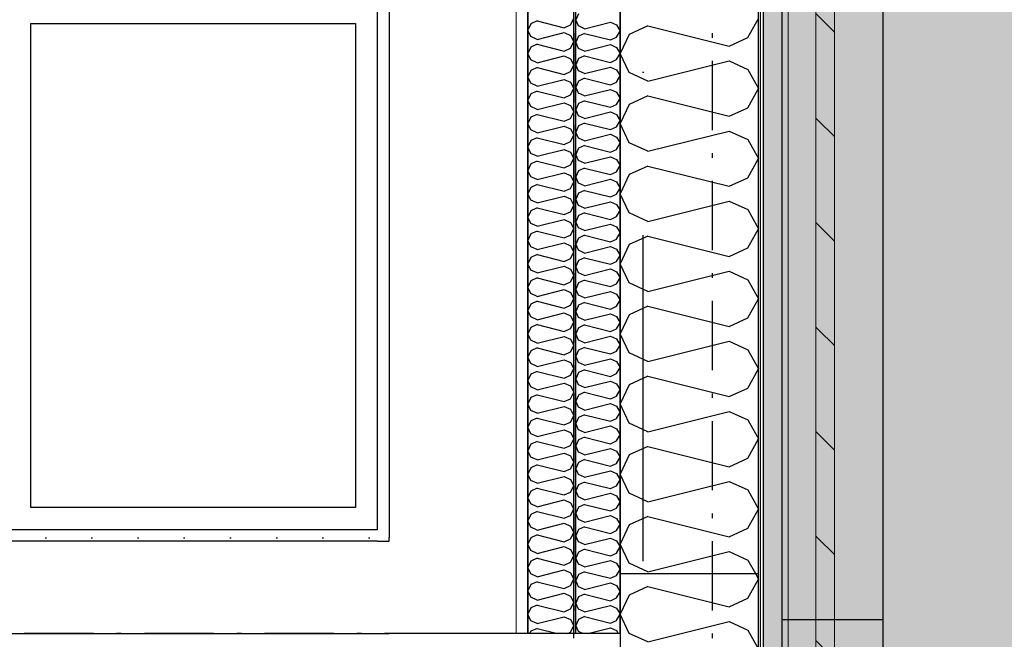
# Model space of a CAD drawing. Header units: millimetres. Extents: x -173281 to 144469, y -85977 to 83288.
# Tile 192 of 256: x -62128 to -61062, y -29468 to -28797. Entities that reach past the tile are written whole.
import ezdxf
from ezdxf.enums import TextEntityAlignment as Align

# ---------------------------------------------------------------- set-up
doc = ezdxf.new("R2010")
doc.units = ezdxf.units.MM
doc.header["$LTSCALE"] = 0.5
doc.header["$MEASUREMENT"] = 0
for name, pattern in [('Akselinje', [1500, 1000, -200, 100, -200]), ('Over snittplan', [260, 150, -50, 10, -50]), ('PLINE', [0]), ('Prikk & stiplet', [1340.555525, 705.555534, -352.777767, 0, -282.222223])]:
    doc.linetypes.add(name, pattern=pattern)
for name, color, linetype in [('223- Bjelker', 7, 'Continuous'), ('232- Ikke-bærende yttervegger', 7, 'Continuous'), ('232- Ikke-bærende yttervegger (Skravur)', 7, 'Continuous'), ('232- Ikke-bærende yttervegger (Skravur)(Nye konstruksjoner)', 7, 'Continuous'), ('232- Ikke-bærende yttervegger(Nye konstruksjoner)', 7, 'Continuous'), ('235- Utvendig kledning og overflate (Skravur)(Nye konstruksjoner)', 7, 'Continuous'), ('24-- Innervegger (Skravur)(Nye konstruksjoner)', 7, 'Continuous'), ('24-- Innervegger(Nye konstruksjoner)', 7, 'Continuous'), ('242- Ikke-bærende innervegger (Skravur)(Nye konstruksjoner)', 7, 'Continuous'), ('242- Ikke-bærende innervegger(Nye konstruksjoner)', 7, 'Continuous'), ('252- Gulv på grunn_ bunnplate', 7, 'Continuous'), ('256- Faste himlinger og overflatebehandling(Nye konstruksjoner)', 7, 'Continuous'), ('257- Systemhimlinger(Nye konstruksjoner)', 7, 'Continuous'), ('82-- Modullinjer', 7, 'Continuous'), ('862- M___Nettoareal(Nye konstruksjoner)', 7, 'Continuous'), ('862- M___Nettoareal(Polylinje)(Nye konstruksjoner)', 7, 'Continuous'), ('862- M___Nettoareal(Tekst)(Nye konstruksjoner)', 7, 'Continuous')]:
    doc.layers.add(name, color=color, linetype=linetype)
doc.layers.add('235- Utvendig kledning og overflate(Nye konstruksjoner)', color=7, linetype='Continuous', lineweight=0)
doc.layers.add('236- Innvendig kledning og overflate(Nye konstruksjoner)', color=7, linetype='Continuous', lineweight=0)
doc.styles.add('GENERATED_STYLE_1', font='arial.ttf')
doc.styles.add('GENERATED_STYLE_2', font='arial.ttf')
pattern_1 = [(180, (0, 0), (0, 86.60254), [0, -50]), (180, (-25, -43.3), (0, 86.60254), [0, -50])]
pattern_2 = [(270, (0, 0), (86.60254, 0), [0, -50]), (270, (43.3, -25), (86.60254, 0), [0, -50])]

# ---------------------------------------------------------------- blocks, each defined once
blk = doc.blocks.new('UUWC_A-132_42', base_point=(-63280.8, -28588.7))
at = {"layer": '862- M___Nettoareal(Polylinje)(Nye konstruksjoner)', "linetype": 'PLINE', "flags": 128}
blk.add_lwpolyline([(-61740.7, -29349.4), (-61740.7, -27029.4), (-64022.4, -27029.4), (-64915.7, -28076.5), (-64915.7, -29349.4)], close=True, dxfattribs=at)
at = {"layer": '862- M___Nettoareal(Tekst)(Nye konstruksjoner)', "style": 'GENERATED_STYLE_1'}
for tag, height, p in [('DUMMY_862', 150, (-63477.2, -28341.4)), ('ROOM_NAME', 150, (-63477.2, -29015.5)), ('DUMMY_861', 100, (-63634.4, -28615.3)), ('ceilingHeightCode', 100, (-63084.4, -29004.1)), ('ROOM_NUMBER', 100, (-63634.4, -29004.1)), ('DUMMY_863', 100, (-63241.5, -28981.2))]:
    blk.add_attdef(tag, text='', height=height, rotation=90, dxfattribs=at).set_placement(p, align=Align.TOP_LEFT)
blk = doc.blocks.new('*X414')
at = {"layer": '232- Ikke-bærende yttervegger (Skravur)', "linetype": 'PLINE'}
for p, q in [((-61331.6, -29396.9), (-61328.2, -29403.1)), ((-61339.7, -29423.8), (-61328.2, -29403.1)), ((-61468.4, -29420.3), (-61478.2, -29441)), ((-61448, -29411.1), (-61468.4, -29420.3)), ((-61448, -29411.1), (-61360, -29433.1)), ((-61360, -29433.1), (-61339.7, -29423.8)), ((-61468.4, -29461.8), (-61478.2, -29441)), ((-61448, -29471), (-61360, -29449)), ((-61360, -29449), (-61339.7, -29458.3)), ((-61448, -29471), (-61468.4, -29461.8)), ((-61339.7, -29458.3), (-61328.2, -29479)), ((-61338.2, -29496.9), (-61328.2, -29479)), ((-61448, -29487), (-61468.4, -29496.2)), ((-61448, -29487), (-61408.1, -29496.9)), ((-61468.4, -29496.2), (-61468.7, -29496.9))]:
    blk.add_line(p, q, dxfattribs=at)
blk = doc.blocks.new('*X829')
at = {"layer": '232- Ikke-bærende yttervegger (Skravur)(Nye konstruksjoner)', "linetype": 'PLINE'}
for p, q in [((-61523, -28791), (-61526.2, -28797.6)), ((-61523, -28804.2), (-61526.2, -28797.6)), ((-61516.5, -28807.2), (-61488.4, -28800.1)), ((-61488.4, -28800.1), (-61481.9, -28803.1)), ((-61516.5, -28807.2), (-61523, -28804.2)), ((-61516.5, -28812.3), (-61523, -28815.2)), ((-61516.5, -28812.3), (-61488.4, -28819.3)), ((-61481.9, -28803.1), (-61478.2, -28809.7)), ((-61481.9, -28816.4), (-61478.2, -28809.7)), ((-61523, -28815.2), (-61526.2, -28821.9)), ((-61523, -28828.5), (-61526.2, -28821.9)), ((-61488.4, -28819.3), (-61481.9, -28816.4)), ((-61516.5, -28831.5), (-61523, -28828.5)), ((-61516.5, -28831.5), (-61488.4, -28824.4)), ((-61488.4, -28824.4), (-61481.9, -28827.4)), ((-61481.9, -28827.4), (-61478.2, -28834)), ((-61481.9, -28840.6), (-61478.2, -28834)), ((-61523, -28839.5), (-61526.2, -28846.2)), ((-61516.5, -28836.6), (-61523, -28839.5)), ((-61516.5, -28836.6), (-61488.4, -28843.6)), ((-61488.4, -28843.6), (-61481.9, -28840.6)), ((-61523, -28852.8), (-61526.2, -28846.2)), ((-61516.5, -28855.7), (-61523, -28852.8)), ((-61516.5, -28855.7), (-61488.4, -28848.7)), ((-61488.4, -28848.7), (-61481.9, -28851.7)), ((-61481.9, -28851.7), (-61478.2, -28858.3)), ((-61523, -28863.8), (-61526.2, -28870.4)), ((-61516.5, -28860.8), (-61523, -28863.8)), ((-61516.5, -28860.8), (-61488.4, -28867.9)), ((-61488.4, -28867.9), (-61481.9, -28864.9)), ((-61481.9, -28864.9), (-61478.2, -28858.3)), ((-61523, -28877.1), (-61526.2, -28870.4)), ((-61516.5, -28880), (-61523, -28877.1)), ((-61516.5, -28880), (-61488.4, -28873)), ((-61488.4, -28873), (-61481.9, -28875.9)), ((-61481.9, -28875.9), (-61478.2, -28882.6)), ((-61516.5, -28885.1), (-61523, -28888.1)), ((-61516.5, -28885.1), (-61488.4, -28892.2)), ((-61481.9, -28889.2), (-61478.2, -28882.6)), ((-61523, -28888.1), (-61526.2, -28894.7)), ((-61523, -28901.3), (-61526.2, -28894.7)), ((-61516.5, -28904.3), (-61488.4, -28897.3)), ((-61488.4, -28892.2), (-61481.9, -28889.2)), ((-61488.4, -28897.3), (-61481.9, -28900.2)), ((-61516.5, -28904.3), (-61523, -28901.3)), ((-61481.9, -28900.2), (-61478.2, -28906.9)), ((-61481.9, -28913.5), (-61478.2, -28906.9)), ((-61523, -28912.4), (-61526.2, -28919)), ((-61523, -28925.6), (-61526.2, -28919)), ((-61516.5, -28909.4), (-61523, -28912.4)), ((-61516.5, -28909.4), (-61488.4, -28916.4)), ((-61488.4, -28916.4), (-61481.9, -28913.5)), ((-61516.5, -28928.6), (-61523, -28925.6)), ((-61516.5, -28928.6), (-61488.4, -28921.5)), ((-61488.4, -28921.5), (-61481.9, -28924.5)), ((-61481.9, -28924.5), (-61478.2, -28931.1)), ((-61523, -28936.6), (-61526.2, -28943.3)), ((-61516.5, -28933.7), (-61523, -28936.6)), ((-61516.5, -28933.7), (-61488.4, -28940.7)), ((-61488.4, -28940.7), (-61481.9, -28937.8)), ((-61481.9, -28937.8), (-61478.2, -28931.1)), ((-61523, -28949.9), (-61526.2, -28943.3)), ((-61516.5, -28952.9), (-61523, -28949.9)), ((-61516.5, -28952.9), (-61488.4, -28945.8)), ((-61488.4, -28945.8), (-61481.9, -28948.8)), ((-61481.9, -28948.8), (-61478.2, -28955.4)), ((-61523, -28960.9), (-61526.2, -28967.6)), ((-61516.5, -28958), (-61523, -28960.9)), ((-61516.5, -28958), (-61488.4, -28965)), ((-61488.4, -28965), (-61481.9, -28962)), ((-61481.9, -28962), (-61478.2, -28955.4)), ((-61523, -28974.2), (-61526.2, -28967.6)), ((-61516.5, -28977.1), (-61488.4, -28970.1)), ((-61488.4, -28970.1), (-61481.9, -28973.1)), ((-61481.9, -28973.1), (-61478.2, -28979.7)), ((-61516.5, -28977.1), (-61523, -28974.2)), ((-61516.5, -28982.2), (-61523, -28985.2)), ((-61516.5, -28982.2), (-61488.4, -28989.3)), ((-61481.9, -28986.3), (-61478.2, -28979.7)), ((-61523, -28985.2), (-61526.2, -28991.8)), ((-61523, -28998.5), (-61526.2, -28991.8)), ((-61516.5, -29001.4), (-61488.4, -28994.4)), ((-61488.4, -28989.3), (-61481.9, -28986.3)), ((-61488.4, -28994.4), (-61481.9, -28997.3)), ((-61516.5, -29001.4), (-61523, -28998.5)), ((-61481.9, -28997.3), (-61478.2, -29004)), ((-61481.9, -29010.6), (-61478.2, -29004)), ((-61523, -29009.5), (-61526.2, -29016.1)), ((-61516.5, -29006.5), (-61523, -29009.5)), ((-61516.5, -29006.5), (-61488.4, -29013.6)), ((-61488.4, -29013.6), (-61481.9, -29010.6)), ((-61523, -29022.8), (-61526.2, -29016.1)), ((-61516.5, -29025.7), (-61523, -29022.8)), ((-61516.5, -29025.7), (-61488.4, -29018.7)), ((-61488.4, -29018.7), (-61481.9, -29021.6)), ((-61481.9, -29021.6), (-61478.2, -29028.3)), ((-61523, -29033.8), (-61526.2, -29040.4)), ((-61516.5, -29030.8), (-61523, -29033.8)), ((-61516.5, -29030.8), (-61488.4, -29037.9)), ((-61488.4, -29037.9), (-61481.9, -29034.9)), ((-61481.9, -29034.9), (-61478.2, -29028.3)), ((-61523, -29047), (-61526.2, -29040.4)), ((-61516.5, -29050), (-61523, -29047)), ((-61516.5, -29050), (-61488.4, -29043)), ((-61488.4, -29043), (-61481.9, -29045.9)), ((-61481.9, -29045.9), (-61478.2, -29052.5)), ((-61523, -29058.1), (-61526.2, -29064.7)), ((-61516.5, -29055.1), (-61523, -29058.1)), ((-61516.5, -29055.1), (-61488.4, -29062.1)), ((-61481.9, -29059.2), (-61478.2, -29052.5)), ((-61523, -29071.3), (-61526.2, -29064.7)), ((-61516.5, -29074.3), (-61488.4, -29067.2)), ((-61488.4, -29062.1), (-61481.9, -29059.2)), ((-61488.4, -29067.2), (-61481.9, -29070.2)), ((-61516.5, -29074.3), (-61523, -29071.3)), ((-61516.5, -29079.4), (-61523, -29082.3)), ((-61516.5, -29079.4), (-61488.4, -29086.4)), ((-61481.9, -29070.2), (-61478.2, -29076.8)), ((-61481.9, -29083.5), (-61478.2, -29076.8)), ((-61523, -29082.3), (-61526.2, -29089)), ((-61523, -29095.6), (-61526.2, -29089)), ((-61488.4, -29086.4), (-61481.9, -29083.5)), ((-61516.5, -29098.6), (-61523, -29095.6)), ((-61516.5, -29098.6), (-61488.4, -29091.5)), ((-61488.4, -29091.5), (-61481.9, -29094.5)), ((-61481.9, -29094.5), (-61478.2, -29101.1)), ((-61481.9, -29107.7), (-61478.2, -29101.1)), ((-61523, -29106.6), (-61526.2, -29113.2)), ((-61516.5, -29103.7), (-61523, -29106.6)), ((-61516.5, -29103.7), (-61488.4, -29110.7)), ((-61488.4, -29110.7), (-61481.9, -29107.7)), ((-61523, -29119.9), (-61526.2, -29113.2)), ((-61516.5, -29122.8), (-61523, -29119.9)), ((-61516.5, -29122.8), (-61488.4, -29115.8)), ((-61488.4, -29115.8), (-61481.9, -29118.8)), ((-61481.9, -29118.8), (-61478.2, -29125.4)), ((-61523, -29130.9), (-61526.2, -29137.5)), ((-61516.5, -29127.9), (-61523, -29130.9)), ((-61516.5, -29127.9), (-61488.4, -29135)), ((-61488.4, -29135), (-61481.9, -29132)), ((-61481.9, -29132), (-61478.2, -29125.4)), ((-61523, -29144.2), (-61526.2, -29137.5)), ((-61516.5, -29147.1), (-61488.4, -29140.1)), ((-61488.4, -29140.1), (-61481.9, -29143)), ((-61481.9, -29143), (-61478.2, -29149.7)), ((-61516.5, -29147.1), (-61523, -29144.2)), ((-61516.5, -29152.2), (-61523, -29155.2)), ((-61516.5, -29152.2), (-61488.4, -29159.3)), ((-61481.9, -29156.3), (-61478.2, -29149.7)), ((-61523, -29155.2), (-61526.2, -29161.8)), ((-61523, -29168.4), (-61526.2, -29161.8)), ((-61516.5, -29171.4), (-61488.4, -29164.4)), ((-61488.4, -29159.3), (-61481.9, -29156.3)), ((-61488.4, -29164.4), (-61481.9, -29167.3)), ((-61516.5, -29171.4), (-61523, -29168.4)), ((-61481.9, -29167.3), (-61478.2, -29173.9)), ((-61481.9, -29180.6), (-61478.2, -29173.9)), ((-61523, -29179.5), (-61526.2, -29186.1)), ((-61523, -29192.7), (-61526.2, -29186.1)), ((-61516.5, -29176.5), (-61523, -29179.5)), ((-61516.5, -29176.5), (-61488.4, -29183.5)), ((-61488.4, -29183.5), (-61481.9, -29180.6)), ((-61516.5, -29195.7), (-61523, -29192.7)), ((-61516.5, -29195.7), (-61488.4, -29188.6)), ((-61488.4, -29188.6), (-61481.9, -29191.6)), ((-61481.9, -29191.6), (-61478.2, -29198.2)), ((-61523, -29203.7), (-61526.2, -29210.4)), ((-61516.5, -29200.8), (-61523, -29203.7)), ((-61516.5, -29200.8), (-61488.4, -29207.8)), ((-61488.4, -29207.8), (-61481.9, -29204.9)), ((-61481.9, -29204.9), (-61478.2, -29198.2)), ((-61523, -29217), (-61526.2, -29210.4)), ((-61516.5, -29220), (-61523, -29217)), ((-61516.5, -29220), (-61488.4, -29212.9)), ((-61488.4, -29212.9), (-61481.9, -29215.9)), ((-61481.9, -29215.9), (-61478.2, -29222.5)), ((-61523, -29228), (-61526.2, -29234.7)), ((-61516.5, -29225.1), (-61523, -29228)), ((-61516.5, -29225.1), (-61488.4, -29232.1)), ((-61488.4, -29232.1), (-61481.9, -29229.1)), ((-61481.9, -29229.1), (-61478.2, -29222.5)), ((-61523, -29241.3), (-61526.2, -29234.7)), ((-61516.5, -29244.2), (-61488.4, -29237.2)), ((-61488.4, -29237.2), (-61481.9, -29240.2)), ((-61516.5, -29244.2), (-61523, -29241.3)), ((-61516.5, -29249.3), (-61523, -29252.3)), ((-61516.5, -29249.3), (-61488.4, -29256.4)), ((-61481.9, -29240.2), (-61478.2, -29246.8)), ((-61481.9, -29253.4), (-61478.2, -29246.8)), ((-61523, -29252.3), (-61526.2, -29258.9)), ((-61523, -29265.6), (-61526.2, -29258.9)), ((-61488.4, -29256.4), (-61481.9, -29253.4)), ((-61516.5, -29268.5), (-61523, -29265.6)), ((-61516.5, -29268.5), (-61488.4, -29261.5)), ((-61488.4, -29261.5), (-61481.9, -29264.4)), ((-61481.9, -29264.4), (-61478.2, -29271.1)), ((-61481.9, -29277.7), (-61478.2, -29271.1)), ((-61523, -29276.6), (-61526.2, -29283.2)), ((-61516.5, -29273.6), (-61523, -29276.6)), ((-61516.5, -29273.6), (-61488.4, -29280.7)), ((-61488.4, -29280.7), (-61481.9, -29277.7)), ((-61523, -29289.8), (-61526.2, -29283.2)), ((-61516.5, -29292.8), (-61523, -29289.8)), ((-61516.5, -29292.8), (-61488.4, -29285.8)), ((-61488.4, -29285.8), (-61481.9, -29288.7)), ((-61481.9, -29288.7), (-61478.2, -29295.4)), ((-61523, -29300.9), (-61526.2, -29307.5)), ((-61516.5, -29297.9), (-61523, -29300.9)), ((-61516.5, -29297.9), (-61488.4, -29304.9)), ((-61488.4, -29304.9), (-61481.9, -29302)), ((-61481.9, -29302), (-61478.2, -29295.4)), ((-61523, -29314.1), (-61526.2, -29307.5)), ((-61516.5, -29317.1), (-61523, -29314.1)), ((-61516.5, -29317.1), (-61488.4, -29310)), ((-61488.4, -29310), (-61481.9, -29313)), ((-61481.9, -29313), (-61478.2, -29319.6)), ((-61516.5, -29322.2), (-61523, -29325.1)), ((-61516.5, -29322.2), (-61488.4, -29329.2)), ((-61481.9, -29326.3), (-61478.2, -29319.6)), ((-61523, -29325.1), (-61526.2, -29331.8)), ((-61523, -29338.4), (-61526.2, -29331.8)), ((-61516.5, -29341.4), (-61488.4, -29334.3)), ((-61488.4, -29329.2), (-61481.9, -29326.3)), ((-61488.4, -29334.3), (-61481.9, -29337.3)), ((-61516.5, -29341.4), (-61523, -29338.4)), ((-61481.9, -29337.3), (-61478.2, -29343.9)), ((-61481.9, -29350.5), (-61478.2, -29343.9)), ((-61523, -29349.4), (-61526.2, -29356.1)), ((-61523, -29362.7), (-61526.2, -29356.1)), ((-61516.5, -29346.5), (-61523, -29349.4)), ((-61516.5, -29346.5), (-61488.4, -29353.5)), ((-61488.4, -29353.5), (-61481.9, -29350.5)), ((-61516.5, -29365.6), (-61523, -29362.7)), ((-61516.5, -29365.6), (-61488.4, -29358.6)), ((-61488.4, -29358.6), (-61481.9, -29361.6)), ((-61481.9, -29361.6), (-61478.2, -29368.2)), ((-61523, -29373.7), (-61526.2, -29380.3)), ((-61516.5, -29370.7), (-61523, -29373.7)), ((-61516.5, -29370.7), (-61488.4, -29377.8)), ((-61488.4, -29377.8), (-61481.9, -29374.8)), ((-61481.9, -29374.8), (-61478.2, -29368.2)), ((-61523, -29387), (-61526.2, -29380.3)), ((-61516.5, -29389.9), (-61523, -29387)), ((-61516.5, -29389.9), (-61488.4, -29382.9)), ((-61488.4, -29382.9), (-61481.9, -29385.8)), ((-61481.9, -29385.8), (-61478.2, -29392.5)), ((-61523, -29398), (-61526.2, -29404.6)), ((-61516.5, -29395), (-61523, -29398)), ((-61516.5, -29395), (-61488.4, -29402.1)), ((-61488.4, -29402.1), (-61481.9, -29399.1)), ((-61481.9, -29399.1), (-61478.2, -29392.5)), ((-61523, -29411.3), (-61526.2, -29404.6)), ((-61516.5, -29414.2), (-61488.4, -29407.2)), ((-61488.4, -29407.2), (-61481.9, -29410.1)), ((-61481.9, -29410.1), (-61478.2, -29416.8)), ((-61516.5, -29414.2), (-61523, -29411.3)), ((-61516.5, -29419.3), (-61523, -29422.3)), ((-61516.5, -29419.3), (-61488.4, -29426.4)), ((-61481.9, -29423.4), (-61478.2, -29416.8)), ((-61523, -29422.3), (-61526.2, -29428.9)), ((-61523, -29435.5), (-61526.2, -29428.9)), ((-61516.5, -29438.5), (-61488.4, -29431.5)), ((-61488.4, -29426.4), (-61481.9, -29423.4)), ((-61488.4, -29431.5), (-61481.9, -29434.4)), ((-61516.5, -29438.5), (-61523, -29435.5)), ((-61481.9, -29434.4), (-61478.2, -29441)), ((-61481.9, -29447.7), (-61478.2, -29441)), ((-61523, -29446.6), (-61526.2, -29453.2)), ((-61516.5, -29443.6), (-61523, -29446.6)), ((-61516.5, -29443.6), (-61488.4, -29450.6)), ((-61488.4, -29450.6), (-61481.9, -29447.7)), ((-61523, -29459.8), (-61526.2, -29453.2)), ((-61518.4, -29461.9), (-61523, -29459.8)), ((-61513.1, -29461.9), (-61488.4, -29455.7)), ((-61488.4, -29455.7), (-61481.9, -29458.7)), ((-61481.9, -29458.7), (-61480.1, -29461.9))]:
    blk.add_line(p, q, dxfattribs=at)
blk = doc.blocks.new('*X830')
at = {"layer": '232- Ikke-bærende yttervegger (Skravur)(Nye konstruksjoner)', "linetype": 'PLINE'}
for p, q in [((-61574.9, -28801.8), (-61578.2, -28808.7)), ((-61568.1, -28798.7), (-61574.9, -28801.8)), ((-61568.1, -28798.7), (-61538.8, -28806.1)), ((-61532, -28803), (-61528.2, -28796.1)), ((-61574.9, -28815.6), (-61578.2, -28808.7)), ((-61568.1, -28818.7), (-61538.8, -28811.4)), ((-61538.8, -28806.1), (-61532, -28803)), ((-61538.8, -28811.4), (-61532, -28814.5)), ((-61568.1, -28818.7), (-61574.9, -28815.6)), ((-61568.1, -28824), (-61574.9, -28827.1)), ((-61568.1, -28824), (-61538.8, -28831.4)), ((-61532, -28814.5), (-61528.2, -28821.4)), ((-61532, -28828.3), (-61528.2, -28821.4)), ((-61574.9, -28827.1), (-61578.2, -28834)), ((-61574.9, -28840.9), (-61578.2, -28834)), ((-61538.8, -28831.4), (-61532, -28828.3)), ((-61568.1, -28844), (-61574.9, -28840.9)), ((-61568.1, -28844), (-61538.8, -28836.7)), ((-61538.8, -28836.7), (-61532, -28839.8)), ((-61532, -28839.8), (-61528.2, -28846.7)), ((-61574.9, -28852.4), (-61578.2, -28859.3)), ((-61568.1, -28849.3), (-61574.9, -28852.4)), ((-61568.1, -28849.3), (-61538.8, -28856.6)), ((-61538.8, -28856.6), (-61532, -28853.6)), ((-61532, -28853.6), (-61528.2, -28846.7)), ((-61574.9, -28866.2), (-61578.2, -28859.3)), ((-61568.1, -28869.3), (-61574.9, -28866.2)), ((-61568.1, -28869.3), (-61538.8, -28862)), ((-61538.8, -28862), (-61532, -28865)), ((-61532, -28865), (-61528.2, -28872)), ((-61568.1, -28874.6), (-61574.9, -28877.7)), ((-61568.1, -28874.6), (-61538.8, -28881.9)), ((-61532, -28878.9), (-61528.2, -28872)), ((-61574.9, -28877.7), (-61578.2, -28884.6)), ((-61574.9, -28891.5), (-61578.2, -28884.6)), ((-61568.1, -28894.6), (-61538.8, -28887.3)), ((-61538.8, -28881.9), (-61532, -28878.9)), ((-61538.8, -28887.3), (-61532, -28890.3)), ((-61568.1, -28894.6), (-61574.9, -28891.5)), ((-61532, -28890.3), (-61528.2, -28897.2)), ((-61532, -28904.2), (-61528.2, -28897.2)), ((-61574.9, -28903), (-61578.2, -28909.9)), ((-61568.1, -28899.9), (-61574.9, -28903)), ((-61568.1, -28899.9), (-61538.8, -28907.2)), ((-61538.8, -28907.2), (-61532, -28904.2)), ((-61574.9, -28916.8), (-61578.2, -28909.9)), ((-61568.1, -28919.9), (-61574.9, -28916.8)), ((-61568.1, -28919.9), (-61538.8, -28912.5)), ((-61538.8, -28912.5), (-61532, -28915.6)), ((-61532, -28915.6), (-61528.2, -28922.5)), ((-61574.9, -28928.3), (-61578.2, -28935.2)), ((-61568.1, -28925.2), (-61574.9, -28928.3)), ((-61568.1, -28925.2), (-61538.8, -28932.5)), ((-61538.8, -28932.5), (-61532, -28929.4)), ((-61532, -28929.4), (-61528.2, -28922.5)), ((-61574.9, -28942.1), (-61578.2, -28935.2)), ((-61568.1, -28945.2), (-61538.8, -28937.8)), ((-61538.8, -28937.8), (-61532, -28940.9)), ((-61532, -28940.9), (-61528.2, -28947.8)), ((-61568.1, -28945.2), (-61574.9, -28942.1)), ((-61568.1, -28950.5), (-61574.9, -28953.6)), ((-61568.1, -28950.5), (-61538.8, -28957.8)), ((-61532, -28954.7), (-61528.2, -28947.8)), ((-61574.9, -28953.6), (-61578.2, -28960.5)), ((-61574.9, -28967.4), (-61578.2, -28960.5)), ((-61538.8, -28957.8), (-61532, -28954.7)), ((-61568.1, -28970.5), (-61574.9, -28967.4)), ((-61568.1, -28970.5), (-61538.8, -28963.1)), ((-61538.8, -28963.1), (-61532, -28966.2)), ((-61532, -28966.2), (-61528.2, -28973.1)), ((-61532, -28980), (-61528.2, -28973.1)), ((-61574.9, -28978.9), (-61578.2, -28985.8)), ((-61568.1, -28975.8), (-61574.9, -28978.9)), ((-61568.1, -28975.8), (-61538.8, -28983.1)), ((-61538.8, -28983.1), (-61532, -28980)), ((-61574.9, -28992.7), (-61578.2, -28985.8)), ((-61568.1, -28995.8), (-61574.9, -28992.7)), ((-61568.1, -28995.8), (-61538.8, -28988.4)), ((-61538.8, -28988.4), (-61532, -28991.5)), ((-61532, -28991.5), (-61528.2, -28998.4)), ((-61574.9, -29004.2), (-61578.2, -29011.1)), ((-61568.1, -29001.1), (-61574.9, -29004.2)), ((-61568.1, -29001.1), (-61538.8, -29008.4)), ((-61532, -29005.3), (-61528.2, -28998.4)), ((-61574.9, -29018), (-61578.2, -29011.1)), ((-61568.1, -29021.1), (-61538.8, -29013.7)), ((-61538.8, -29008.4), (-61532, -29005.3)), ((-61538.8, -29013.7), (-61532, -29016.8)), ((-61568.1, -29021.1), (-61574.9, -29018)), ((-61568.1, -29026.4), (-61574.9, -29029.4)), ((-61568.1, -29026.4), (-61538.8, -29033.7)), ((-61532, -29016.8), (-61528.2, -29023.7)), ((-61532, -29030.6), (-61528.2, -29023.7)), ((-61574.9, -29029.4), (-61578.2, -29036.4)), ((-61574.9, -29043.3), (-61578.2, -29036.4)), ((-61538.8, -29033.7), (-61532, -29030.6)), ((-61568.1, -29046.3), (-61574.9, -29043.3)), ((-61568.1, -29046.3), (-61538.8, -29039)), ((-61538.8, -29039), (-61532, -29042.1)), ((-61532, -29042.1), (-61528.2, -29049)), ((-61574.9, -29054.7), (-61578.2, -29061.6)), ((-61568.1, -29051.7), (-61574.9, -29054.7)), ((-61568.1, -29051.7), (-61538.8, -29059)), ((-61538.8, -29059), (-61532, -29055.9)), ((-61532, -29055.9), (-61528.2, -29049)), ((-61574.9, -29068.6), (-61578.2, -29061.6)), ((-61568.1, -29071.6), (-61574.9, -29068.6)), ((-61568.1, -29071.6), (-61538.8, -29064.3)), ((-61538.8, -29064.3), (-61532, -29067.4)), ((-61532, -29067.4), (-61528.2, -29074.3)), ((-61568.1, -29077), (-61574.9, -29080)), ((-61568.1, -29077), (-61538.8, -29084.3)), ((-61532, -29081.2), (-61528.2, -29074.3)), ((-61574.9, -29080), (-61578.2, -29086.9)), ((-61574.9, -29093.8), (-61578.2, -29086.9)), ((-61568.1, -29096.9), (-61538.8, -29089.6)), ((-61538.8, -29084.3), (-61532, -29081.2)), ((-61538.8, -29089.6), (-61532, -29092.7)), ((-61568.1, -29096.9), (-61574.9, -29093.8)), ((-61532, -29092.7), (-61528.2, -29099.6)), ((-61532, -29106.5), (-61528.2, -29099.6)), ((-61574.9, -29105.3), (-61578.2, -29112.2)), ((-61568.1, -29102.2), (-61574.9, -29105.3)), ((-61568.1, -29102.2), (-61538.8, -29109.6)), ((-61538.8, -29109.6), (-61532, -29106.5)), ((-61574.9, -29119.1), (-61578.2, -29112.2)), ((-61568.1, -29122.2), (-61574.9, -29119.1)), ((-61568.1, -29122.2), (-61538.8, -29114.9)), ((-61538.8, -29114.9), (-61532, -29118)), ((-61532, -29118), (-61528.2, -29124.9)), ((-61574.9, -29130.6), (-61578.2, -29137.5)), ((-61568.1, -29127.5), (-61574.9, -29130.6)), ((-61568.1, -29127.5), (-61538.8, -29134.9)), ((-61538.8, -29134.9), (-61532, -29131.8)), ((-61532, -29131.8), (-61528.2, -29124.9)), ((-61574.9, -29144.4), (-61578.2, -29137.5)), ((-61568.1, -29147.5), (-61538.8, -29140.2)), ((-61538.8, -29140.2), (-61532, -29143.3)), ((-61532, -29143.3), (-61528.2, -29150.2)), ((-61568.1, -29147.5), (-61574.9, -29144.4)), ((-61568.1, -29152.8), (-61574.9, -29155.9)), ((-61568.1, -29152.8), (-61538.8, -29160.2)), ((-61532, -29157.1), (-61528.2, -29150.2)), ((-61574.9, -29155.9), (-61578.2, -29162.8)), ((-61574.9, -29169.7), (-61578.2, -29162.8)), ((-61538.8, -29160.2), (-61532, -29157.1)), ((-61568.1, -29172.8), (-61574.9, -29169.7)), ((-61568.1, -29172.8), (-61538.8, -29165.5)), ((-61538.8, -29165.5), (-61532, -29168.6)), ((-61532, -29168.6), (-61528.2, -29175.5)), ((-61532, -29182.4), (-61528.2, -29175.5)), ((-61574.9, -29181.2), (-61578.2, -29188.1)), ((-61568.1, -29178.1), (-61574.9, -29181.2)), ((-61568.1, -29178.1), (-61538.8, -29185.5)), ((-61538.8, -29185.5), (-61532, -29182.4)), ((-61574.9, -29195), (-61578.2, -29188.1)), ((-61568.1, -29198.1), (-61574.9, -29195)), ((-61568.1, -29198.1), (-61538.8, -29190.8)), ((-61538.8, -29190.8), (-61532, -29193.9)), ((-61532, -29193.9), (-61528.2, -29200.8)), ((-61574.9, -29206.5), (-61578.2, -29213.4)), ((-61568.1, -29203.4), (-61574.9, -29206.5)), ((-61568.1, -29203.4), (-61538.8, -29210.7)), ((-61538.8, -29210.7), (-61532, -29207.7)), ((-61532, -29207.7), (-61528.2, -29200.8)), ((-61574.9, -29220.3), (-61578.2, -29213.4)), ((-61568.1, -29223.4), (-61538.8, -29216.1)), ((-61538.8, -29216.1), (-61532, -29219.1)), ((-61568.1, -29223.4), (-61574.9, -29220.3)), ((-61568.1, -29228.7), (-61574.9, -29231.8)), ((-61568.1, -29228.7), (-61538.8, -29236)), ((-61532, -29219.1), (-61528.2, -29226.1)), ((-61532, -29233), (-61528.2, -29226.1)), ((-61574.9, -29231.8), (-61578.2, -29238.7)), ((-61574.9, -29245.6), (-61578.2, -29238.7)), ((-61538.8, -29236), (-61532, -29233)), ((-61568.1, -29248.7), (-61574.9, -29245.6)), ((-61568.1, -29248.7), (-61538.8, -29241.4)), ((-61538.8, -29241.4), (-61532, -29244.4)), ((-61532, -29244.4), (-61528.2, -29251.3)), ((-61574.9, -29257.1), (-61578.2, -29264)), ((-61568.1, -29254), (-61574.9, -29257.1)), ((-61568.1, -29254), (-61538.8, -29261.3)), ((-61538.8, -29261.3), (-61532, -29258.3)), ((-61532, -29258.3), (-61528.2, -29251.3)), ((-61574.9, -29270.9), (-61578.2, -29264)), ((-61568.1, -29274), (-61574.9, -29270.9)), ((-61568.1, -29274), (-61538.8, -29266.6)), ((-61538.8, -29266.6), (-61532, -29269.7)), ((-61532, -29269.7), (-61528.2, -29276.6)), ((-61574.9, -29282.4), (-61578.2, -29289.3)), ((-61568.1, -29279.3), (-61574.9, -29282.4)), ((-61568.1, -29279.3), (-61538.8, -29286.6)), ((-61532, -29283.5), (-61528.2, -29276.6)), ((-61574.9, -29296.2), (-61578.2, -29289.3)), ((-61568.1, -29299.3), (-61538.8, -29291.9)), ((-61538.8, -29286.6), (-61532, -29283.5)), ((-61538.8, -29291.9), (-61532, -29295)), ((-61568.1, -29299.3), (-61574.9, -29296.2)), ((-61532, -29295), (-61528.2, -29301.9)), ((-61532, -29308.8), (-61528.2, -29301.9)), ((-61574.9, -29307.7), (-61578.2, -29314.6)), ((-61568.1, -29304.6), (-61574.9, -29307.7)), ((-61568.1, -29304.6), (-61538.8, -29311.9)), ((-61538.8, -29311.9), (-61532, -29308.8)), ((-61574.9, -29321.5), (-61578.2, -29314.6)), ((-61568.1, -29324.6), (-61574.9, -29321.5)), ((-61568.1, -29324.6), (-61538.8, -29317.2)), ((-61538.8, -29317.2), (-61532, -29320.3)), ((-61532, -29320.3), (-61528.2, -29327.2)), ((-61574.9, -29333), (-61578.2, -29339.9)), ((-61568.1, -29329.9), (-61574.9, -29333)), ((-61568.1, -29329.9), (-61538.8, -29337.2)), ((-61538.8, -29337.2), (-61532, -29334.1)), ((-61532, -29334.1), (-61528.2, -29327.2)), ((-61574.9, -29346.8), (-61578.2, -29339.9)), ((-61568.1, -29349.9), (-61538.8, -29342.5)), ((-61538.8, -29342.5), (-61532, -29345.6)), ((-61532, -29345.6), (-61528.2, -29352.5)), ((-61568.1, -29349.9), (-61574.9, -29346.8)), ((-61568.1, -29355.2), (-61574.9, -29358.3)), ((-61568.1, -29355.2), (-61538.8, -29362.5)), ((-61532, -29359.4), (-61528.2, -29352.5)), ((-61574.9, -29358.3), (-61578.2, -29365.2)), ((-61574.9, -29372.1), (-61578.2, -29365.2)), ((-61538.8, -29362.5), (-61532, -29359.4)), ((-61568.1, -29375.2), (-61574.9, -29372.1)), ((-61568.1, -29375.2), (-61538.8, -29367.8)), ((-61538.8, -29367.8), (-61532, -29370.9)), ((-61532, -29370.9), (-61528.2, -29377.8)), ((-61532, -29384.7), (-61528.2, -29377.8)), ((-61574.9, -29383.5), (-61578.2, -29390.5)), ((-61568.1, -29380.5), (-61574.9, -29383.5)), ((-61568.1, -29380.5), (-61538.8, -29387.8)), ((-61538.8, -29387.8), (-61532, -29384.7)), ((-61574.9, -29397.4), (-61578.2, -29390.5)), ((-61568.1, -29400.4), (-61574.9, -29397.4)), ((-61568.1, -29400.4), (-61538.8, -29393.1)), ((-61538.8, -29393.1), (-61532, -29396.2)), ((-61532, -29396.2), (-61528.2, -29403.1)), ((-61574.9, -29408.8), (-61578.2, -29415.7)), ((-61568.1, -29405.8), (-61574.9, -29408.8)), ((-61568.1, -29405.8), (-61538.8, -29413.1)), ((-61538.8, -29413.1), (-61532, -29410)), ((-61532, -29410), (-61528.2, -29403.1)), ((-61574.9, -29422.7), (-61578.2, -29415.7)), ((-61568.1, -29425.7), (-61538.8, -29418.4)), ((-61538.8, -29418.4), (-61532, -29421.5)), ((-61568.1, -29425.7), (-61574.9, -29422.7)), ((-61568.1, -29431.1), (-61574.9, -29434.1)), ((-61568.1, -29431.1), (-61538.8, -29438.4)), ((-61532, -29421.5), (-61528.2, -29428.4)), ((-61532, -29435.3), (-61528.2, -29428.4)), ((-61574.9, -29434.1), (-61578.2, -29441)), ((-61574.9, -29448), (-61578.2, -29441)), ((-61538.8, -29438.4), (-61532, -29435.3)), ((-61568.1, -29451), (-61574.9, -29448)), ((-61568.1, -29451), (-61538.8, -29443.7)), ((-61538.8, -29443.7), (-61532, -29446.8)), ((-61532, -29446.8), (-61528.2, -29453.7)), ((-61574.9, -29459.4), (-61576.1, -29461.9)), ((-61568.1, -29456.3), (-61574.9, -29459.4)), ((-61568.1, -29456.3), (-61545.8, -29461.9)), ((-61534.9, -29461.9), (-61532, -29460.6)), ((-61532, -29460.6), (-61528.2, -29453.7))]:
    blk.add_line(p, q, dxfattribs=at)
blk = doc.blocks.new('Standard grid marker[180]', base_point=(-61478.2, 26434.4))
at = {"layer": '82-- Modullinjer', "linetype": 'Akselinje'}
blk.add_line((-61478.2, 26234.4), (-61478.2, -50174.4), dxfattribs=at)
at = {"layer": '82-- Modullinjer', "style": 'GENERATED_STYLE_2'}
for tag, p in [('AC_MarkerText_1_0', (-61605.7, 26644.4)), ('AC_MarkerText_1_1', (-61605.7, -50664.4))]:
    blk.add_attdef(tag, text='', height=175, rotation=90, dxfattribs=at).set_placement(p, align=Align.TOP_CENTER)
blk = doc.blocks.new('*X1428')
at = {"layer": '232- Ikke-bærende yttervegger (Skravur)(Nye konstruksjoner)', "linetype": 'PLINE'}
for p, q in [((-61339.7, -28816.8), (-61328.2, -28796.1)), ((-61468.4, -28813.3), (-61478.2, -28834)), ((-61448, -28804), (-61468.4, -28813.3)), ((-61448, -28804), (-61360, -28826)), ((-61360, -28826), (-61339.7, -28816.8)), ((-61468.4, -28854.7), (-61478.2, -28834)), ((-61448, -28864), (-61360, -28842)), ((-61360, -28842), (-61339.7, -28851.2)), ((-61448, -28864), (-61468.4, -28854.7)), ((-61339.7, -28851.2), (-61328.2, -28872)), ((-61339.7, -28892.7), (-61328.2, -28872)), ((-61448, -28879.9), (-61468.4, -28889.2)), ((-61448, -28879.9), (-61360, -28901.9)), ((-61468.4, -28889.2), (-61478.2, -28909.9)), ((-61360, -28901.9), (-61339.7, -28892.7)), ((-61468.4, -28930.6), (-61478.2, -28909.9)), ((-61448, -28939.9), (-61360, -28917.9)), ((-61360, -28917.9), (-61339.7, -28927.1)), ((-61448, -28939.9), (-61468.4, -28930.6)), ((-61339.7, -28927.1), (-61328.2, -28947.8)), ((-61339.7, -28968.6), (-61328.2, -28947.8)), ((-61448, -28955.8), (-61468.4, -28965)), ((-61448, -28955.8), (-61360, -28977.8)), ((-61468.4, -28965), (-61478.2, -28985.8)), ((-61360, -28977.8), (-61339.7, -28968.6)), ((-61468.4, -29006.5), (-61478.2, -28985.8)), ((-61448, -29015.7), (-61360, -28993.7)), ((-61360, -28993.7), (-61339.7, -29003)), ((-61339.7, -29003), (-61328.2, -29023.7)), ((-61448, -29015.7), (-61468.4, -29006.5)), ((-61339.7, -29044.4), (-61328.2, -29023.7)), ((-61448, -29031.7), (-61468.4, -29040.9)), ((-61448, -29031.7), (-61360, -29053.7)), ((-61468.4, -29040.9), (-61478.2, -29061.6)), ((-61360, -29053.7), (-61339.7, -29044.4)), ((-61468.4, -29082.4), (-61478.2, -29061.6)), ((-61448, -29091.6), (-61360, -29069.6)), ((-61360, -29069.6), (-61339.7, -29078.9)), ((-61339.7, -29078.9), (-61328.2, -29099.6)), ((-61448, -29091.6), (-61468.4, -29082.4)), ((-61339.7, -29120.3), (-61328.2, -29099.6)), ((-61448, -29107.6), (-61468.4, -29116.8)), ((-61448, -29107.6), (-61360, -29129.6)), ((-61468.4, -29116.8), (-61478.2, -29137.5)), ((-61360, -29129.6), (-61339.7, -29120.3)), ((-61468.4, -29158.2), (-61478.2, -29137.5)), ((-61448, -29167.5), (-61360, -29145.5)), ((-61360, -29145.5), (-61339.7, -29154.7)), ((-61448, -29167.5), (-61468.4, -29158.2)), ((-61339.7, -29154.7), (-61328.2, -29175.5)), ((-61339.7, -29196.2), (-61328.2, -29175.5)), ((-61448, -29183.4), (-61468.4, -29192.7)), ((-61448, -29183.4), (-61360, -29205.4)), ((-61468.4, -29192.7), (-61478.2, -29213.4)), ((-61360, -29205.4), (-61339.7, -29196.2)), ((-61468.4, -29234.1), (-61478.2, -29213.4)), ((-61448, -29243.4), (-61360, -29221.4)), ((-61360, -29221.4), (-61339.7, -29230.6)), ((-61448, -29243.4), (-61468.4, -29234.1)), ((-61339.7, -29230.6), (-61328.2, -29251.3)), ((-61448, -29259.3), (-61468.4, -29268.6)), ((-61448, -29259.3), (-61360, -29281.3)), ((-61339.7, -29272.1), (-61328.2, -29251.3)), ((-61468.4, -29268.6), (-61478.2, -29289.3)), ((-61360, -29281.3), (-61339.7, -29272.1)), ((-61468.4, -29310), (-61478.2, -29289.3)), ((-61448, -29319.3), (-61360, -29297.3)), ((-61360, -29297.3), (-61339.7, -29306.5)), ((-61448, -29319.3), (-61468.4, -29310)), ((-61339.7, -29306.5), (-61328.2, -29327.2)), ((-61448, -29335.2), (-61468.4, -29344.4)), ((-61448, -29335.2), (-61360, -29357.2)), ((-61339.7, -29347.9), (-61328.2, -29327.2)), ((-61468.4, -29344.4), (-61478.2, -29365.2)), ((-61360, -29357.2), (-61339.7, -29347.9)), ((-61468.4, -29385.9), (-61478.2, -29365.2)), ((-61448, -29395.1), (-61360, -29373.1)), ((-61360, -29373.1), (-61339.7, -29382.4)), ((-61448, -29395.1), (-61468.4, -29385.9)), ((-61339.7, -29382.4), (-61331.6, -29396.9))]:
    blk.add_line(p, q, dxfattribs=at)

msp = doc.modelspace()

# ---------------------------------------------------------------- hatches: boundary and pattern name
at = {"layer": '232- Ikke-bærende yttervegger (Skravur)(Nye konstruksjoner)', "linetype": 'Continuous'}
h = msp.add_hatch(dxfattribs=at)
h.set_pattern_fill('Gips', color=256, style=0, pattern_type=2)
h.set_pattern_definition([(90, (0, 0), (-86.60254, 0), [0, -50]), (90, (-43.3, 25), (-86.60254, 0), [0, -50])])
h.paths.add_polyline_path([(-61590.7, -27029.4), (-61590.7, -29461.9), (-61578.2, -29461.9), (-61578.2, -27029.4)])
msp.add_hatch(color=256, dxfattribs=at).paths.add_polyline_path([(-61528.2, -29461.9), (-61526.2, -29461.9), (-61526.2, -28311.9), (-61528.2, -28311.9)])
at = {"layer": '235- Utvendig kledning og overflate (Skravur)(Nye konstruksjoner)', "linetype": 'Continuous'}
h = msp.add_hatch(dxfattribs=at)
h.set_pattern_fill('Prikker_tett', color=256, style=0, pattern_type=2)
h.set_pattern_definition([(0, (0, 0), (0, 43.30127), [0, -25]), (0, (12.5, 21.65), (0, 43.30127), [0, -25])])
h.paths.add_polyline_path([(-61328.2, -25911.9), (-61328.2, -30156.9), (-61326.2, -30156.9), (-61326.2, -25911.9)])
h = msp.add_hatch(dxfattribs=at)
h.set_pattern_fill('Skrålinjer_2', color=256, style=0, pattern_type=2)
h.set_pattern_definition([(135, (0, 0), (56.56854, 56.56854), [80, 0])])
h.paths.add_polyline_path([(-61266.2, -30156.9), (-61246.2, -30156.9), (-61246.2, -25911.9), (-61266.2, -25911.9)])
at = {"layer": '24-- Innervegger (Skravur)(Nye konstruksjoner)', "linetype": 'Continuous'}
h = msp.add_hatch(dxfattribs=at)
h.set_pattern_fill('Gips', color=256, style=0, pattern_type=2)
h.set_pattern_definition(pattern_2)
h.paths.add_polyline_path([(-61728.2, -29349.4), (-61728.2, -27029.4), (-61740.7, -27029.4), (-61740.7, -29349.4)])
h = msp.add_hatch(dxfattribs=at)
h.set_pattern_fill('Gips', color=256, style=0, pattern_type=2)
h.set_pattern_definition(pattern_2)
h.paths.add_polyline_path([(-61740.7, -29349.4), (-61740.7, -29361.9), (-61728.2, -29361.9), (-61728.2, -29358.1)])
h = msp.add_hatch(dxfattribs=at)
h.set_pattern_fill('Gips', color=256, style=0, pattern_type=2)
h.set_pattern_definition(pattern_2)
h.paths.add_polyline_path([(-61740.7, -29349.4), (-61728.2, -29358.1), (-61728.2, -29349.4)])
h = msp.add_hatch(dxfattribs=at)
h.set_pattern_fill('Gips', color=256, style=0, pattern_type=2)
h.set_pattern_definition(pattern_1)
h.paths.add_polyline_path([(-65210.7, -29474.4), (-61478.2, -29474.4), (-61478.2, -29461.9), (-65210.7, -29461.9)])
at = {"layer": '242- Ikke-bærende innervegger (Skravur)(Nye konstruksjoner)', "linetype": 'Continuous'}
h = msp.add_hatch(dxfattribs=at)
h.set_pattern_fill('Gips', color=256, style=0, pattern_type=2)
h.set_pattern_definition(pattern_1)
h.paths.add_polyline_path([(-64915.7, -29361.9), (-61740.7, -29361.9), (-61740.7, -29349.4), (-64915.7, -29349.4)])
at = {"layer": '256- Faste himlinger og overflatebehandling(Nye konstruksjoner)', "linetype": 'Continuous'}
msp.add_hatch(color=256, dxfattribs=at).paths.add_polyline_path([(-77573.2, -45166.9), (-76163.2, -45166.9), (-76163.2, -46156.9), (-69793.2, -46156.9), (-66143.2, -46186.9), (-60353.2, -46186.9), (-60353.2, -43186.9), (-59123.2, -43186.9), (-59123.2, -36146.9), (-60353.2, -36146.9), (-60353.2, -12056.9), (-61323.2, -12056.9), (-61323.2, -14921.9), (-61193.2, -14921.9), (-61193.2, -15296.9), (-61378.2, -15296.9), (-61378.2, -25536.9), (-61193.2, -25536.9), (-61193.2, -25911.9), (-61323.2, -25911.9), (-61323.2, -37221.9), (-60173.2, -37221.9), (-60173.2, -42061.9), (-61323.2, -42061.9), (-61323.2, -43961.9), (-70863.2, -43961.9), (-70863.2, -45161.9), (-75178.2, -45161.9), (-75178.2, -43961.9), (-76398.2, -43961.9), (-76398.2, -44096.9), (-76683.2, -44096.9), (-76683.2, -39207.9), (-77573.2, -39207.9)])

# ---------------------------------------------------------------- linework, layer by layer
at = {"layer": '223- Bjelker', "linetype": 'Over snittplan'}
for p, q in [((-61528.2, -35416.9), (-61528.2, -25816.9)), ((-61378.2, -35416.9), (-61378.2, -25816.9))]:
    msp.add_line(p, q, dxfattribs=at)
at = {"layer": '223- Bjelker', "linetype": 'Prikk & stiplet'}
msp.add_line((-61453.2, -35416.9), (-61453.2, -25816.9), dxfattribs=at)
at = {"layer": '232- Ikke-bærende yttervegger', "linetype": 'PLINE', "flags": 128}
for points in [[(-61303.2, -25911.9), (-61303.2, -37091.9)], [(-61303.2, -25911.9), (-61303.2, -29446.9)], [(-61193.2, -37091.9), (-61193.2, -25911.9)], [(-61193.2, -29446.9), (-61193.2, -25911.9)], [(-61478.2, -28356.9), (-61478.2, -29396.9)], [(-61328.2, -29396.9), (-61328.2, -28356.9)], [(-61478.2, -29396.9), (-61328.2, -29396.9)], [(-61478.2, -29396.9), (-61478.2, -29496.9)], [(-61328.2, -29496.9), (-61328.2, -29396.9)], [(-61303.2, -29446.9), (-61193.2, -29446.9)]]:
    msp.add_lwpolyline(points, dxfattribs=at)
at = {"layer": '232- Ikke-bærende yttervegger(Nye konstruksjoner)', "linetype": 'PLINE'}
for p, q in [((-61578.2, -27016.9), (-61578.2, -29461.9)), ((-61528.2, -29461.9), (-61528.2, -28311.9)), ((-61526.2, -29461.9), (-61526.2, -28311.9))]:
    msp.add_line(p, q, dxfattribs=at)
at = {"layer": '232- Ikke-bærende yttervegger(Nye konstruksjoner)', "linetype": 'PLINE', "flags": 128}
for points in [[(-61478.2, -29461.9), (-61478.2, -28311.9)], [(-61478.2, -28356.9), (-61478.2, -29396.9)], [(-61328.2, -29396.9), (-61328.2, -28356.9)], [(-61528.2, -29461.9), (-61578.2, -29461.9)], [(-61526.2, -29461.9), (-61528.2, -29461.9)], [(-61478.2, -29461.9), (-61526.2, -29461.9)]]:
    msp.add_lwpolyline(points, dxfattribs=at)
at = {"layer": '235- Utvendig kledning og overflate(Nye konstruksjoner)', "linetype": 'PLINE'}
for p, q in [((-61326.2, -25911.9), (-61326.2, -30156.9)), ((-61296.2, -30156.9), (-61296.2, -25911.9)), ((-61266.2, -30156.9), (-61266.2, -25911.9))]:
    msp.add_line(p, q, dxfattribs=at)
at = {"layer": '235- Utvendig kledning og overflate(Nye konstruksjoner)', "linetype": 'PLINE', "flags": 128}
for points in [[(-61328.2, -25911.9), (-61328.2, -30156.9)], [(-61246.2, -30156.9), (-61246.2, -25911.9)]]:
    msp.add_lwpolyline(points, dxfattribs=at)
at = {"layer": '236- Innvendig kledning og overflate(Nye konstruksjoner)', "linetype": 'PLINE', "flags": 128}
for points in [[(-61740.7, -27029.4), (-61740.7, -29349.4)], [(-61590.7, -27029.4), (-61590.7, -29461.9)], [(-61740.7, -29349.4), (-64915.7, -29349.4)], [(-61478.2, -29461.9), (-65210.7, -29461.9)], [(-61578.2, -29461.9), (-61590.7, -29461.9)], [(-61478.2, -29461.9), (-61478.2, -29474.4)]]:
    msp.add_lwpolyline(points, dxfattribs=at)
at = {"layer": '24-- Innervegger(Nye konstruksjoner)', "linetype": 'PLINE'}
msp.add_line((-61728.2, -27029.4), (-61728.2, -29358.1), dxfattribs=at)
at = {"layer": '24-- Innervegger(Nye konstruksjoner)', "linetype": 'PLINE', "flags": 128}
msp.add_lwpolyline([(-61578.2, -29461.9), (-61578.2, -27029.4)], dxfattribs=at)
at = {"layer": '242- Ikke-bærende innervegger(Nye konstruksjoner)', "linetype": 'PLINE'}
for p, q in [((-61740.7, -29361.9), (-64915.7, -29361.9)), ((-61740.7, -29361.9), (-61728.2, -29361.9)), ((-61740.7, -29361.9), (-61728.2, -29361.9)), ((-61728.2, -29361.9), (-61728.2, -29358.1))]:
    msp.add_line(p, q, dxfattribs=at)
at = {"layer": '242- Ikke-bærende innervegger(Nye konstruksjoner)', "linetype": 'PLINE', "flags": 128}
for points in [[(-64928.2, -29461.9), (-61728.2, -29461.9)], [(-61578.2, -29461.9), (-61728.2, -29461.9)]]:
    msp.add_lwpolyline(points, dxfattribs=at)
at = {"layer": '252- Gulv på grunn_ bunnplate', "linetype": 'PLINE', "flags": 128}
msp.add_lwpolyline([(-77653.7, -28236.4), (-76468.2, -28236.4), (-76468.2, -25956.9), (-68648.2, -25956.9), (-68648.2, -14971.9), (-68648.2, -14846.9), (-70768.2, -14846.9), (-70768.2, -11941.9), (-75053.7, -11941.9), (-75053.7, 2273.1), (-74818.2, 2273.1), (-74818.2, 4673.1), (-63042.7, 4673.1), (-63042.7, 2373.1), (-61492.7, 2373.1), (-61492.7, -15001.9), (-65023.2, -15001.9), (-65023.2, -14971.9), (-65037.7, -14971.9), (-65037.7, -25831.9), (-61478.2, -25831.9), (-61478.2, -37386.4), (-60337.7, -37386.4), (-60337.7, -41897.4), (-61487.7, -41897.4), (-61487.7, -43697.4), (-63278.2, -43697.4), (-63278.2, -41936.9), (-63428.2, -41936.9), (-63428.2, -43701.9), (-65168.2, -43701.9), (-65168.2, -43797.4), (-71027.7, -43797.4), (-71027.7, -44997.4), (-75013.7, -44997.4), (-75013.7, -43797.4), (-76238.2, -43797.4), (-76238.2, -38801.9), (-77653.7, -38801.9)], close=True, dxfattribs=at)
at = {"layer": '256- Faste himlinger og overflatebehandling(Nye konstruksjoner)', "linetype": 'Over snittplan', "flags": 128}
msp.add_lwpolyline([(-77573.2, -45166.9), (-76163.2, -45166.9), (-76163.2, -46156.9), (-69793.2, -46156.9), (-66143.2, -46186.9), (-60353.2, -46186.9), (-60353.2, -43186.9), (-59123.2, -43186.9), (-59123.2, -36146.9), (-60353.2, -36146.9), (-60353.2, -12056.9), (-61323.2, -12056.9), (-61323.2, -14921.9), (-61193.2, -14921.9), (-61193.2, -15296.9), (-61378.2, -15296.9), (-61378.2, -25536.9), (-61193.2, -25536.9), (-61193.2, -25911.9), (-61323.2, -25911.9), (-61323.2, -37221.9), (-60173.2, -37221.9), (-60173.2, -42061.9), (-61323.2, -42061.9), (-61323.2, -43961.9), (-70863.2, -43961.9), (-70863.2, -45161.9), (-75178.2, -45161.9), (-75178.2, -43961.9), (-76398.2, -43961.9), (-76398.2, -44096.9), (-76683.2, -44096.9), (-76683.2, -39207.9), (-77573.2, -39207.9)], close=True, dxfattribs=at)
at = {"layer": '256- Faste himlinger og overflatebehandling(Nye konstruksjoner)', "linetype": 'PLINE', "flags": 128}
msp.add_lwpolyline([(-77573.2, -45166.9), (-76163.2, -45166.9), (-76163.2, -46156.9), (-69793.2, -46156.9), (-66143.2, -46186.9), (-60353.2, -46186.9), (-60353.2, -43186.9), (-59123.2, -43186.9), (-59123.2, -36146.9), (-60353.2, -36146.9), (-60353.2, -12056.9), (-61323.2, -12056.9), (-61323.2, -14921.9), (-61193.2, -14921.9), (-61193.2, -15296.9), (-61378.2, -15296.9), (-61378.2, -25536.9), (-61193.2, -25536.9), (-61193.2, -25911.9), (-61323.2, -25911.9), (-61323.2, -37221.9), (-60173.2, -37221.9), (-60173.2, -42061.9), (-61323.2, -42061.9), (-61323.2, -43961.9), (-70863.2, -43961.9), (-70863.2, -45161.9), (-75178.2, -45161.9), (-75178.2, -43961.9), (-76398.2, -43961.9), (-76398.2, -44096.9), (-76683.2, -44096.9), (-76683.2, -39207.9), (-77573.2, -39207.9)], close=True, dxfattribs=at)
at = {"layer": '256- Faste himlinger og overflatebehandling(Nye konstruksjoner)', "linetype": 'Over snittplan', "flags": 128}
for points in [[(-61528.2, -25821.9), (-61528.2, -29461.9)], [(-61528.2, -29461.9), (-65110.7, -29461.9)]]:
    msp.add_lwpolyline(points, dxfattribs=at)
at = {"layer": '257- Systemhimlinger(Nye konstruksjoner)', "linetype": 'PLINE', "flags": 128}
for points in [[(-62116.2, -28801.4), (-61764.7, -28801.4)], [(-62116.2, -29325.4), (-62116.2, -28801.4)], [(-61764.7, -28801.4), (-61764.7, -29325.4)], [(-61764.7, -29325.4), (-62116.2, -29325.4)]]:
    msp.add_lwpolyline(points, dxfattribs=at)

# ---------------------------------------------------------------- block references
at = {"layer": '232- Ikke-bærende yttervegger'}
msp.add_blockref('*X414', (0, 0), dxfattribs=at)
at = {"layer": '232- Ikke-bærende yttervegger(Nye konstruksjoner)'}
for name in ['*X830', '*X829', '*X1428']:
    msp.add_blockref(name, (0, 0), dxfattribs=at)
at = {"layer": '82-- Modullinjer', "linetype": 'PLINE'}
msp.add_blockref('Standard grid marker[180]', (-61478.2, 26434.4), dxfattribs=at)
at = {"layer": '862- M___Nettoareal(Nye konstruksjoner)', "linetype": 'Continuous'}
msp.add_blockref('UUWC_A-132_42', (-63280.8, -28588.7), dxfattribs=at)

doc.saveas('drawing.dxf')
